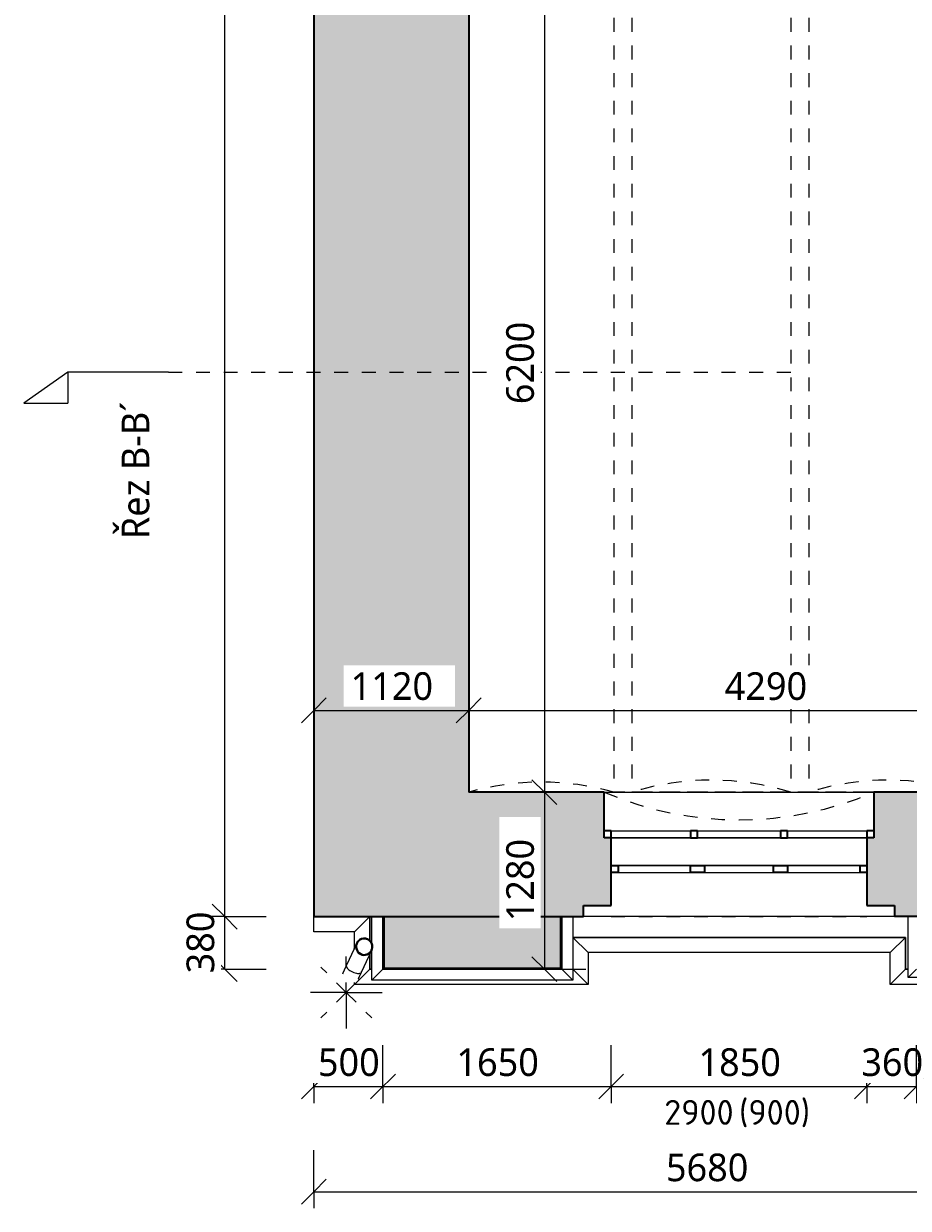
# Model space of a CAD drawing. Header units: metres. Extents: x -2.5 to 41.7, y -3 to 31.6.
# Tile 1 of 23: x -2.3 to 4.1, y -1.7 to 6.9. Entities that reach past the tile are written whole.
import ezdxf

# ---------------------------------------------------------------- set-up
doc = ezdxf.new("R2010")
doc.units = ezdxf.units.M
for name, pattern in [('AV - Cerch_ 1 tecka 10mm', [0.018, 0.01, -0.004, 0, -0.004]), ('AV - Cerch_ 1 tecka 2mm', [0.004, 0.002, -0.001, 0, -0.001]), ('AV - Tecka 1mm', [0.001, 0, -0.001])]:
    doc.linetypes.add(name, pattern=pattern)
doc.layers.add('AV-KOTY', color=5, linetype='Continuous', lineweight=13, true_color=0x0000ff)
for name, color, linetype, lineweight in [('AV-KOTY-100', 7, 'Continuous', 5), ('AV-SRAFY', 7, 'Continuous', 35), ('AV-STAVBA', 7, 'Continuous', 18)]:
    doc.layers.add(name, color=color, linetype=linetype, lineweight=lineweight)
doc.styles.add('ISOCPEUR', font='isocpeur.ttf', dxfattribs={"height": 0.18})
doc.styles.add('Trebuchet MS', font='trebuc.ttf', dxfattribs={"height": 0.2})
doc.dimstyles.new('2_mm_-_O_-_Blue_-_mm', dxfattribs={"dimscale": 0.3048, "dimtxt": 0.20619, "dimasz": 0.590551, "dimexe": 0.393701, "dimexo": 0.0625, "dimgap": 0.065617, "dimtad": 1, "dimdec": 0, "dimlfac": 1000, "dimzin": 0, "dimdsep": 46, "dimtxsty": 'Trebuchet MS', "dimblk1": 'OBLIQUE', "dimblk2": 'OBLIQUE', "dimsah": 1, "dimcen": 0.09, "dimazin": 0, "dimtfac": 1, "dimtdec": 4, "dimtix": 1, "dimtmove": 0, "dimatfit": 3, "dimfxl": 0.984252, "dimfxlon": 1, "dimtvp": 1, "dimtfill": 1, "dimtolj": 1, "dimtzin": 0, "dimarcsym": 2})
doc.dimstyles.new('2_mm_-_O_-_Blue_-_mm_-_zaokrouhlena', dxfattribs={"dimscale": 0.3048, "dimtxt": 0.20619, "dimasz": 0.590551, "dimexe": 0.393701, "dimexo": 0.0625, "dimgap": 0.065617, "dimtad": 1, "dimdec": 0, "dimlfac": 1000, "dimrnd": 10, "dimzin": 0, "dimdsep": 46, "dimtxsty": 'Trebuchet MS', "dimblk1": 'OBLIQUE', "dimblk2": 'OBLIQUE', "dimsah": 1, "dimcen": 0.09, "dimazin": 0, "dimtfac": 1, "dimtdec": 4, "dimtix": 1, "dimtmove": 0, "dimatfit": 3, "dimfxl": 0.984252, "dimfxlon": 1, "dimtvp": 1, "dimtfill": 1, "dimtolj": 1, "dimtzin": 0, "dimarcsym": 2})

# ---------------------------------------------------------------- blocks, each defined once
blk = doc.blocks.new('WI_3-3_dvojité_vnější půlkruhové nadpraží - 1850x2900-1560097-1NP')
at = {"layer": 'AV-STAVBA', "linetype": 'AV - Cerch_ 1 tecka 2mm', "lineweight": 13}
for p, q in [((0.975, 0.45), (-0.975, 0.45)), ((-0.975, 0.45), (0.975, 0.45)), ((0.925, 0.45), (-0.925, 0.45)), ((0.975, -0.45), (-0.975, -0.45)), ((0.925, -0.45), (-0.925, -0.45)), ((-0.925, -0.45), (0.925, -0.45))]:
    blk.add_line(p, q, dxfattribs=at)
at = {"layer": 'AV-STAVBA', "lineweight": 35}
for p, q in [((-0.925, 0.17), (-0.975, 0.17)), ((-0.925, 0.12), (-0.925, 0.17)), ((-0.3, 0.17), (-0.35, 0.17)), ((-0.35, 0.17), (-0.35, 0.12)), ((-0.35, 0.12), (-0.3, 0.12)), ((-0.3, 0.12), (-0.3, 0.17)), ((0.35, 0.17), (0.3, 0.17)), ((0.3, 0.17), (0.3, 0.12)), ((0.3, 0.12), (0.35, 0.12)), ((0.35, 0.12), (0.35, 0.17)), ((0.975, 0.17), (0.925, 0.17)), ((0.925, 0.17), (0.925, 0.12)), ((-0.925, -0.08), (-0.875, -0.08)), ((-0.875, -0.08), (-0.875, -0.13)), ((-0.35, -0.13), (-0.35, -0.08)), ((-0.35, -0.08), (-0.25, -0.08)), ((-0.25, -0.08), (-0.25, -0.13)), ((0.25, -0.13), (0.25, -0.08)), ((0.25, -0.08), (0.35, -0.08)), ((0.35, -0.08), (0.35, -0.13)), ((0.875, -0.13), (0.875, -0.08)), ((0.875, -0.08), (0.925, -0.08)), ((-0.875, -0.13), (-0.925, -0.13)), ((-0.25, -0.13), (-0.35, -0.13)), ((0.35, -0.13), (0.25, -0.13)), ((0.925, -0.13), (0.875, -0.13))]:
    blk.add_line(p, q, dxfattribs=at)
at = {"layer": 'AV-STAVBA'}
for p, q in [((-0.975, 0.12), (-0.975, 0.17)), ((-0.975, 0.17), (0.975, 0.17)), ((-0.975, 0.12), (0.975, 0.12)), ((-0.925, 0.17), (-0.35, 0.17)), ((-0.925, 0.12), (-0.925, 0.17)), ((-0.35, 0.12), (-0.925, 0.12)), ((-0.3, 0.17), (0.3, 0.17)), ((0.3, 0.12), (-0.3, 0.12)), ((0.35, 0.17), (0.925, 0.17)), ((0.925, 0.12), (0.35, 0.12)), ((0.925, 0.12), (0.925, 0.17)), ((0.975, 0.12), (0.975, 0.17)), ((-0.925, -0.08), (-0.925, -0.13)), ((-0.925, -0.08), (0.925, -0.08)), ((-0.35, -0.08), (-0.875, -0.08)), ((-0.875, -0.08), (-0.875, -0.13)), ((0.25, -0.08), (-0.25, -0.08)), ((0.875, -0.08), (0.35, -0.08)), ((0.875, -0.08), (0.875, -0.13)), ((0.925, -0.08), (0.925, -0.13)), ((-0.925, -0.13), (0.925, -0.13)), ((-0.875, -0.13), (-0.35, -0.13)), ((-0.25, -0.13), (0.25, -0.13)), ((0.35, -0.13), (0.875, -0.13))]:
    blk.add_line(p, q, dxfattribs=at)
blk = doc.blocks.new('GM_Nika s klenutým nadpražím - 1950x2970-1315500-1NP')
at = {"layer": 'AV-STAVBA', "linetype": 'AV - Cerch_ 1 tecka 2mm', "lineweight": 13}
for p, q in [((0.975, 0.45), (-0.975, 0.45)), ((0.975, -0.45), (-0.975, -0.45))]:
    blk.add_line(p, q, dxfattribs=at)
blk.add_arc((0, 2.7266), 2.4766, 246.81565, 293.18435, dxfattribs=at)
blk = doc.blocks.new('GM_Void_valená klenba - GM_Void_valená klenba-1557070-1NP')
at = {"layer": 'AV-STAVBA', "linetype": 'AV - Cerch_ 1 tecka 2mm', "lineweight": 13}
for p, q in [((-0.525, 3.1), (-0.525, -3.1)), ((-0.525, 3.1), (0.525, 3.1)), ((0.525, 3.1), (0.525, -3.1)), ((-0.525, -3.1), (0.525, -3.1))]:
    blk.add_line(p, q, dxfattribs=at)
for centre, start, end in [((0, 4.9572), 254.21545, 285.78455), ((0, -4.9572), 74.21545, 105.78455)]:
    blk.add_arc(centre, 1.93, start, end, dxfattribs=at)
blk = doc.blocks.new('GM_Void_valená klenba - GM_Void_valená klenba-1557069-1NP')
at = {"layer": 'AV-STAVBA', "linetype": 'AV - Cerch_ 1 tecka 2mm', "lineweight": 13}
for p, q in [((-0.575, 3.1), (-0.575, -3.1)), ((-0.575, 3.1), (0.575, 3.1)), ((0.575, 3.1), (0.575, -3.1)), ((-0.575, -3.1), (0.575, -3.1))]:
    blk.add_line(p, q, dxfattribs=at)
for centre, start, end in [((0, 4.9424), 252.66684, 287.33316), ((0, -4.9424), 72.66684, 107.33316)]:
    blk.add_arc(centre, 1.93, start, end, dxfattribs=at)
blk = doc.blocks.new('GM_Detový svod_1 - GM_Detový svod_04-1520184-1NP')
at = {"layer": 'AV-STAVBA'}
for p, q in [((0.0561, 0.2153), (0.0011, 0.0974)), ((0.1098, 0.0467), (0.1648, 0.1646))]:
    blk.add_line(p, q, dxfattribs=at)
at = {"layer": 'AV-STAVBA', "flags": 128}
for points in [[(0.0751, 0.2561), (0.0762, 0.2583), (0.0773, 0.2604), (0.0785, 0.2624), (0.0798, 0.2645), (0.0812, 0.2664), (0.0827, 0.2683), (0.0842, 0.2702), (0.0858, 0.2719), (0.0875, 0.2737), (0.0893, 0.2753), (0.0911, 0.2769), (0.093, 0.2784), (0.0949, 0.2798), (0.0969, 0.2811), (0.0989, 0.2824), (0.101, 0.2836), (0.1031, 0.2847), (0.1053, 0.2857), (0.1075, 0.2866), (0.1098, 0.2874), (0.1121, 0.2882), (0.1144, 0.2888), (0.1167, 0.2894), (0.1191, 0.2899), (0.1214, 0.2902), (0.1238, 0.2905), (0.1262, 0.2907), (0.1286, 0.2908), (0.131, 0.2907), (0.1334, 0.2906), (0.1358, 0.2904), (0.1382, 0.2901), (0.1406, 0.2897), (0.1429, 0.2892), (0.1452, 0.2887), (0.1475, 0.288), (0.1498, 0.2872), (0.152, 0.2864), (0.1543, 0.2854), (0.1548, 0.2851)], [(0.1548, 0.2851), (0.157, 0.2841), (0.1591, 0.2829), (0.1612, 0.2817), (0.1632, 0.2804), (0.1651, 0.279), (0.167, 0.2776), (0.1689, 0.276), (0.1707, 0.2744), (0.1724, 0.2727), (0.174, 0.271), (0.1756, 0.2692), (0.1771, 0.2673), (0.1785, 0.2654), (0.1799, 0.2634), (0.1811, 0.2613), (0.1823, 0.2592), (0.1834, 0.2571), (0.1844, 0.2549), (0.1853, 0.2527), (0.1862, 0.2505), (0.1869, 0.2482), (0.1876, 0.2459), (0.1881, 0.2435), (0.1886, 0.2412), (0.1889, 0.2388), (0.1892, 0.2364), (0.1894, 0.234), (0.1895, 0.2316), (0.1895, 0.2292), (0.1894, 0.2268), (0.1892, 0.2244), (0.1889, 0.2221), (0.1885, 0.2197), (0.188, 0.2173), (0.1874, 0.215), (0.1867, 0.2127), (0.1859, 0.2104), (0.1851, 0.2082), (0.1841, 0.206), (0.1839, 0.2054)], [(0.0561, 0.2153), (0.0574, 0.2181), (0.0587, 0.2209), (0.0599, 0.2235), (0.0611, 0.2261), (0.0623, 0.2286), (0.0634, 0.231), (0.0645, 0.2333), (0.0655, 0.2355), (0.0665, 0.2376), (0.0674, 0.2396), (0.0683, 0.2415), (0.0692, 0.2433), (0.0699, 0.245), (0.0707, 0.2466), (0.0714, 0.2481), (0.072, 0.2495), (0.0726, 0.2507), (0.0731, 0.2518), (0.0735, 0.2528), (0.074, 0.2536), (0.0743, 0.2544), (0.0746, 0.255), (0.0748, 0.2555), (0.075, 0.2558), (0.0751, 0.256), (0.0751, 0.2561), (0.0751, 0.2561)], [(0.1839, 0.2054), (0.1838, 0.2053), (0.1837, 0.2051), (0.1836, 0.2048), (0.1834, 0.2044), (0.1831, 0.2038), (0.1828, 0.2031), (0.1824, 0.2022), (0.1819, 0.2013), (0.1814, 0.2002), (0.1809, 0.199), (0.1802, 0.1976), (0.1796, 0.1962), (0.1788, 0.1946), (0.1781, 0.1929), (0.1772, 0.1912), (0.1763, 0.1893), (0.1754, 0.1873), (0.1744, 0.1852), (0.1734, 0.183), (0.1723, 0.1807), (0.1712, 0.1783), (0.1701, 0.1758), (0.1689, 0.1733), (0.1676, 0.1706), (0.1664, 0.1679), (0.1651, 0.1651), (0.1648, 0.1646)], [(0.0011, 0.0974), (-0.0003, 0.0945), (-0.0016, 0.0917), (-0.0029, 0.0889), (-0.0041, 0.0862), (-0.0054, 0.0835), (-0.0066, 0.0809), (-0.0078, 0.0784), (-0.0089, 0.076), (-0.01, 0.0736), (-0.0111, 0.0713), (-0.0121, 0.0691), (-0.0131, 0.0669), (-0.0141, 0.0649), (-0.015, 0.063), (-0.0158, 0.0611), (-0.0166, 0.0594), (-0.0174, 0.0577), (-0.0181, 0.0562), (-0.0188, 0.0548), (-0.0194, 0.0534), (-0.02, 0.0522), (-0.0205, 0.0512), (-0.0209, 0.0502), (-0.0213, 0.0493), (-0.0217, 0.0486), (-0.022, 0.048), (-0.0222, 0.0475), (-0.0224, 0.0471), (-0.0225, 0.0468), (-0.0225, 0.0467), (-0.0225, 0.0467)], [(0.0862, -0.004), (0.0862, -0.004), (0.0863, -0.0038), (0.0865, -0.0035), (0.0867, -0.003), (0.0869, -0.0025), (0.0872, -0.0018), (0.0876, -0.001), (0.088, -0.0001), (0.0885, 0.0009), (0.089, 0.0021), (0.0896, 0.0033), (0.0903, 0.0047), (0.091, 0.0062), (0.0917, 0.0078), (0.0925, 0.0094), (0.0933, 0.0112), (0.0942, 0.0131), (0.0951, 0.0151), (0.0961, 0.0172), (0.0971, 0.0193), (0.0982, 0.0216), (0.0992, 0.0239), (0.1004, 0.0264), (0.1015, 0.0288), (0.1027, 0.0314), (0.1039, 0.034), (0.1052, 0.0367), (0.1065, 0.0395), (0.1078, 0.0423), (0.1091, 0.0451), (0.1098, 0.0467)]]:
    blk.add_lwpolyline(points, dxfattribs=at)
at = {"layer": 'AV-STAVBA', "lineweight": 35}
for radius, start, end in [(0.06, 65, 245), (0.058, 65, 245), (0.06, 245, 65), (0.058, 245, 65)]:
    blk.add_arc((0.1295, 0.2308), radius, start, end, dxfattribs=at)
at = {"layer": 'AV-STAVBA'}
blk.add_arc((0.0318, 0.0213), 0.06, 155, 170, dxfattribs=at)
for points, knots in [([(0.0035, 0.1007), (0.0013, 0.0986), (-0.001, 0.0933), (0.0018, 0.0826), (0.0112, 0.0703), (0.0259, 0.0583), (0.0381, 0.0514), (0.0445, 0.0484)], [0.4499189, 0.4499189, 0.4499189, 0.4499189, 0.5555556, 0.6666667, 0.7777778, 0.8888889, 1, 1, 1, 1]), ([(0.0445, 0.0484), (0.0508, 0.0455), (0.0639, 0.0405), (0.0826, 0.037), (0.0981, 0.0377), (0.1081, 0.0424), (0.1106, 0.0477), (0.1109, 0.0506)], [0, 0, 0, 0, 0.1111111, 0.2222222, 0.3333333, 0.4444444, 0.5497638, 0.5497638, 0.5497638, 0.5497638])]:
    blk.add_open_spline(points, degree=3, knots=knots, dxfattribs=at)
blk = doc.blocks.new('Zdobná fasáda 1NP - Zdobná fasáda 1NP-1554848-1NP')
at = {"layer": 'AV-STAVBA'}
for p, q in [((-0.2352, 0.3382), (-0.2352, 0.4482)), ((0.0598, 0.3382), (0.1698, 0.4482)), ((0.1698, 0.4482), (0.1698, 0.2735)), ((0.1848, 0.2509), (0.1848, 0.4482)), ((0.2648, 0.4482), (0.2648, 0.0682)), ((1.5586, 0.0682), (1.5586, 0.4482)), ((1.6386, 0.4482), (1.6386, -0.0118)), ((4.0636, 0.0082), (4.0636, 0.4482)), ((0.0598, 0.3382), (-0.2352, 0.3382)), ((0.0598, 0.2232), (0.0598, 0.3382)), ((1.6386, 0.2982), (4.0436, 0.2982)), ((1.7486, 0.1882), (1.6386, 0.2982)), ((3.9336, 0.1882), (4.0436, 0.2982)), ((4.0436, 0.2982), (4.0436, 0.0682)), ((0.1698, 0.1755), (0.1698, 0.0682)), ((0.1848, 0.2156), (0.1848, 0.2465)), ((0.1848, -0.0118), (0.1848, 0.211)), ((1.7486, 0.1882), (1.7486, -0.0418)), ((3.9336, 0.1882), (1.7486, 0.1882)), ((3.9336, -0.0418), (3.9336, 0.1882)), ((0.0598, -0.0418), (0.1698, 0.0682)), ((0.1698, 0.0682), (0.1848, 0.0682)), ((0.1848, -0.0118), (0.2648, 0.0682)), ((0.2648, 0.0682), (1.5586, 0.0682)), ((1.6386, -0.0118), (1.5586, 0.0682)), ((1.7486, -0.0418), (1.6386, 0.0682)), ((3.9336, -0.0418), (4.0436, 0.0682)), ((4.0436, 0.0682), (4.0636, 0.0682)), ((4.0636, 0.0082), (4.1236, 0.0682)), ((5.4998, 0.0082), (4.0636, 0.0082)), ((0.0598, -0.0418), (0.0598, -0.027)), ((1.7486, -0.0418), (0.0598, -0.0418)), ((1.6386, -0.0118), (0.1848, -0.0118)), ((5.6298, -0.0418), (3.9336, -0.0418))]:
    blk.add_line(p, q, dxfattribs=at)
blk = doc.blocks.new('S_Point - S_Point-1652364-1NP')
at = {"layer": 'AV-STAVBA'}
for p, q in [((0, 0.1935), (0, 0.26)), ((0, 0), (0, 0.0709)), ((0, 0), (0, -0.26)), ((0, 0), (-0.26, 0)), ((0, 0), (0.26, 0))]:
    blk.add_line(p, q, dxfattribs=at)
at = {"layer": 'AV-STAVBA', "linetype": 'AV - Tecka 1mm', "lineweight": 13}
for q in [(-0.1838, 0.1838), (-0.1838, -0.1838), (0.0598, 0.0598), (0.1838, -0.1838)]:
    blk.add_line((0, 0), q, dxfattribs=at)
blk = doc.blocks.new('Section - Vertikální P-46265-1NP')
at = {"layer": 'AV-KOTY', "lineweight": 5}
for p, q in [((-0.00728, 0), (-0.01046, -0.002226)), ((-0.00728, 0), (-0.00728, -0.002226)), ((0, 0), (-0.00728, 0)), ((-0.01046, -0.002226), (-0.00728, -0.002226))]:
    blk.add_line(p, q, dxfattribs=at)
blk = doc.blocks.new('DIMBLOCK1-1NP')
at = {"layer": 'AV-KOTY-100', "color": 5, "true_color": 0x0000ff}
for p, q in [((-0.2352, 1.9398), (-0.2352, 2.2398)), ((0.8848, 1.9398), (0.8848, 2.2398)), ((-0.2352, 1.9398), (-0.1452, 2.0298)), ((0.8848, 1.9398), (0.9748, 2.0298)), ((-0.2352, 1.9398), (-0.3252, 1.8498)), ((-0.2352, 1.9398), (0.8848, 1.9398)), ((-0.2352, 1.9398), (-0.2352, 1.8198)), ((0.8848, 1.9398), (0.7948, 1.8498)), ((0.8848, 1.9398), (0.8848, 1.8198))]:
    blk.add_line(p, q, dxfattribs=at)
at = {"layer": 'AV-KOTY-100', "color": 0, "insert": (0.0313, 2.2157), "char_height": 0.2, "width": 0.704541, "attachment_point": 1, "line_spacing_factor": 1.048425, "style": 'Trebuchet MS', "bg_fill": 3, "box_fill_scale": 1.25, "bg_fill_color": 256, "bg_fill_true_color": 13158600, "bg_fill_transparency": 0}
blk.add_mtext('1120', dxfattribs=at)
blk = doc.blocks.new('_Oblique')
at = {"color": 0, "linetype": 'ByBlock', "lineweight": -2}
blk.add_line((-0.5, -0.5), (0.5, 0.5), dxfattribs=at)
blk = doc.blocks.new('DIMBLOCK2-1NP')
at = {"layer": 'AV-KOTY-100', "color": 5, "true_color": 0x0000ff}
for p, q in [((0.8848, 1.9398), (0.8848, 2.2398)), ((5.1748, 1.9398), (5.1748, 2.2398)), ((0.8848, 1.9398), (0.9748, 2.0298)), ((5.1748, 1.9398), (5.2648, 2.0298)), ((0.8848, 1.9398), (0.7948, 1.8498)), ((0.8848, 1.9398), (5.1748, 1.9398)), ((0.8848, 1.9398), (0.8848, 1.8198)), ((5.1748, 1.9398), (5.0848, 1.8498)), ((5.1748, 1.9398), (5.1748, 1.8198))]:
    blk.add_line(p, q, dxfattribs=at)
at = {"layer": 'AV-KOTY-100', "color": 0, "insert": (2.7363, 2.2157), "char_height": 0.2, "width": 0.704541, "attachment_point": 1, "line_spacing_factor": 1.048425, "style": 'Trebuchet MS', "bg_fill": 3, "box_fill_scale": 1.25, "bg_fill_color": 256, "bg_fill_true_color": 13158600, "bg_fill_transparency": 0}
blk.add_mtext('4290', dxfattribs=at)
blk = doc.blocks.new('DIMBLOCK48-1NP')
at = {"layer": 'AV-KOTY-100', "color": 5, "true_color": 0x0000ff}
for p, q in [((1.4321, 7.5482), (1.3421, 7.6382)), ((1.4321, 7.5482), (1.3121, 7.5482)), ((1.4321, 7.5482), (1.4321, 1.3482)), ((1.4321, 7.5482), (1.5221, 7.4582)), ((1.4321, 7.5482), (1.7321, 7.5482)), ((1.4321, 1.3482), (1.3421, 1.4382)), ((1.4321, 1.3482), (1.3121, 1.3482)), ((1.4321, 1.3482), (1.5221, 1.2582)), ((1.4321, 1.3482), (1.7321, 1.3482))]:
    blk.add_line(p, q, dxfattribs=at)
at = {"layer": 'AV-KOTY-100', "color": 0, "insert": (1.1562, 4.1546), "char_height": 0.2, "width": 0.704541, "attachment_point": 1, "rotation": 90, "line_spacing_factor": 1.048425, "style": 'Trebuchet MS', "bg_fill": 3, "box_fill_scale": 1.25, "bg_fill_color": 256, "bg_fill_true_color": 13158600, "bg_fill_transparency": 0}
blk.add_mtext('6200', dxfattribs=at)
blk = doc.blocks.new('DIMBLOCK49-1NP')
at = {"layer": 'AV-KOTY-100', "color": 5, "true_color": 0x0000ff}
for p, q in [((1.4321, 1.3482), (1.3421, 1.4382)), ((1.4321, 1.3482), (1.3121, 1.3482)), ((1.4321, 1.3482), (1.4321, 0.0682)), ((1.4321, 1.3482), (1.5221, 1.2582)), ((1.4321, 1.3482), (1.7321, 1.3482)), ((1.4321, 0.0682), (1.3421, 0.1582)), ((1.4321, 0.0682), (1.3121, 0.0682)), ((1.4321, 0.0682), (1.5221, -0.0218)), ((1.4321, 0.0682), (1.7321, 0.0682))]:
    blk.add_line(p, q, dxfattribs=at)
at = {"layer": 'AV-KOTY-100', "color": 0, "insert": (1.1562, 0.4146), "char_height": 0.2, "width": 0.704541, "attachment_point": 1, "rotation": 90, "line_spacing_factor": 1.048425, "style": 'Trebuchet MS', "bg_fill": 3, "box_fill_scale": 1.25, "bg_fill_color": 256, "bg_fill_true_color": 13158600, "bg_fill_transparency": 0}
blk.add_mtext('1280', dxfattribs=at)
blk = doc.blocks.new('DIMBLOCK50-1NP')
at = {"layer": 'AV-KOTY-100', "color": 5, "true_color": 0x0000ff}
for p, q in [((-0.2352, -0.78), (-0.2352, -0.48)), ((0.2648, -0.78), (0.2648, -0.48)), ((-0.2352, -0.78), (-0.1452, -0.69)), ((0.2648, -0.78), (0.3548, -0.69)), ((-0.2352, -0.78), (-0.3252, -0.87)), ((-0.2352, -0.78), (0.2648, -0.78)), ((-0.2352, -0.78), (-0.2352, -0.9)), ((0.2648, -0.78), (0.1748, -0.87)), ((0.2648, -0.78), (0.2648, -0.9))]:
    blk.add_line(p, q, dxfattribs=at)
at = {"layer": 'AV-KOTY-100', "color": 0, "insert": (-0.2054, -0.504), "char_height": 0.2, "width": 0.528406, "attachment_point": 1, "line_spacing_factor": 1.048425, "style": 'Trebuchet MS', "bg_fill": 3, "box_fill_scale": 1.25, "bg_fill_color": 256, "bg_fill_true_color": 13158600, "bg_fill_transparency": 0}
blk.add_mtext('500', dxfattribs=at)
blk = doc.blocks.new('DIMBLOCK51-1NP')
at = {"layer": 'AV-KOTY-100', "color": 5, "true_color": 0x0000ff}
for p, q in [((0.2648, -0.78), (0.2648, -0.48)), ((1.9148, -0.78), (1.9148, -0.48)), ((0.2648, -0.78), (0.3548, -0.69)), ((1.9148, -0.78), (2.0048, -0.69)), ((0.2648, -0.78), (0.1748, -0.87)), ((0.2648, -0.78), (1.9148, -0.78)), ((0.2648, -0.78), (0.2648, -0.9)), ((1.9148, -0.78), (1.8248, -0.87)), ((1.9148, -0.78), (1.9148, -0.9))]:
    blk.add_line(p, q, dxfattribs=at)
at = {"layer": 'AV-KOTY-100', "color": 0, "insert": (0.7963, -0.504), "char_height": 0.2, "width": 0.704541, "attachment_point": 1, "line_spacing_factor": 1.048425, "style": 'Trebuchet MS', "bg_fill": 3, "box_fill_scale": 1.25, "bg_fill_color": 256, "bg_fill_true_color": 13158600, "bg_fill_transparency": 0}
blk.add_mtext('1650', dxfattribs=at)
blk = doc.blocks.new('DIMBLOCK52-1NP')
at = {"layer": 'AV-KOTY-100', "color": 5, "true_color": 0x0000ff}
for p, q in [((1.9148, -0.78), (1.9148, -0.48)), ((3.7648, -0.78), (3.7648, -0.48)), ((1.9148, -0.78), (2.0048, -0.69)), ((3.7648, -0.78), (3.8548, -0.69)), ((1.9148, -0.78), (1.8248, -0.87)), ((1.9148, -0.78), (3.7648, -0.78)), ((1.9148, -0.78), (1.9148, -0.9)), ((3.7648, -0.78), (3.6748, -0.87)), ((3.7648, -0.78), (3.7648, -0.9))]:
    blk.add_line(p, q, dxfattribs=at)
at = {"layer": 'AV-KOTY-100', "color": 0, "insert": (2.5463, -0.504), "char_height": 0.2, "width": 0.704541, "attachment_point": 1, "line_spacing_factor": 1.048425, "style": 'Trebuchet MS', "bg_fill": 3, "box_fill_scale": 1.25, "bg_fill_color": 256, "bg_fill_true_color": 13158600, "bg_fill_transparency": 0}
blk.add_mtext('1850', dxfattribs=at)
blk = doc.blocks.new('DIMBLOCK53-1NP')
at = {"layer": 'AV-KOTY-100', "color": 5, "true_color": 0x0000ff}
for p, q in [((3.7648, -0.78), (3.7648, -0.48)), ((4.1236, -0.78), (4.1236, -0.48)), ((3.7648, -0.78), (3.8548, -0.69)), ((4.1236, -0.78), (4.2136, -0.69)), ((3.7648, -0.78), (3.6748, -0.87)), ((3.7648, -0.78), (4.1236, -0.78)), ((3.7648, -0.78), (3.7648, -0.9)), ((4.1236, -0.78), (4.0336, -0.87)), ((4.1236, -0.78), (4.1236, -0.9))]:
    blk.add_line(p, q, dxfattribs=at)
at = {"layer": 'AV-KOTY-100', "color": 0, "insert": (3.724, -0.504), "char_height": 0.2, "width": 0.528406, "attachment_point": 1, "line_spacing_factor": 1.048425, "style": 'Trebuchet MS', "bg_fill": 3, "box_fill_scale": 1.25, "bg_fill_color": 256, "bg_fill_true_color": 13158600, "bg_fill_transparency": 0}
blk.add_mtext('360', dxfattribs=at)
blk = doc.blocks.new('DIMBLOCK54-1NP')
at = {"layer": 'AV-KOTY-100', "color": 5, "true_color": 0x0000ff}
for p, q in [((4.1236, -0.78), (4.1236, -0.48)), ((5.4448, -0.78), (5.4448, -0.48)), ((4.1236, -0.78), (4.2136, -0.69)), ((5.4448, -0.78), (5.5348, -0.69)), ((4.1236, -0.78), (4.0336, -0.87)), ((4.1236, -0.78), (5.4448, -0.78)), ((4.1236, -0.78), (4.1236, -0.9)), ((5.4448, -0.78), (5.3548, -0.87)), ((5.4448, -0.78), (5.4448, -0.9))]:
    blk.add_line(p, q, dxfattribs=at)
at = {"layer": 'AV-KOTY-100', "color": 0, "insert": (4.4906, -0.504), "char_height": 0.2, "width": 0.704541, "attachment_point": 1, "line_spacing_factor": 1.048425, "style": 'Trebuchet MS', "bg_fill": 3, "box_fill_scale": 1.25, "bg_fill_color": 256, "bg_fill_true_color": 13158600, "bg_fill_transparency": 0}
blk.add_mtext('1320', dxfattribs=at)
blk = doc.blocks.new('DIMBLOCK77-1NP')
at = {"layer": 'AV-KOTY-100', "color": 5, "true_color": 0x0000ff}
for p, q in [((-0.2352, -1.541), (-0.2352, -1.241)), ((5.4448, -1.541), (5.4448, -1.241)), ((-0.2352, -1.541), (-0.1452, -1.451)), ((5.4448, -1.541), (5.5348, -1.451)), ((-0.2352, -1.541), (-0.3252, -1.631)), ((-0.2352, -1.541), (5.4448, -1.541)), ((-0.2352, -1.541), (-0.2352, -1.661)), ((5.4448, -1.541), (5.3548, -1.631)), ((5.4448, -1.541), (5.4448, -1.661))]:
    blk.add_line(p, q, dxfattribs=at)
at = {"layer": 'AV-KOTY-100', "color": 0, "insert": (2.3112, -1.265), "char_height": 0.2, "width": 0.704541, "attachment_point": 1, "line_spacing_factor": 1.048425, "style": 'Trebuchet MS', "bg_fill": 3, "box_fill_scale": 1.25, "bg_fill_color": 256, "bg_fill_true_color": 13158600, "bg_fill_transparency": 0}
blk.add_mtext('5680', dxfattribs=at)
blk = doc.blocks.new('DIMBLOCK82-1NP')
at = {"layer": 'AV-KOTY-100', "color": 5, "true_color": 0x0000ff}
for p, q in [((-0.8796, 0.4482), (-0.9696, 0.5382)), ((-0.8796, 0.4482), (-0.9996, 0.4482)), ((-0.8796, 0.0682), (-0.8796, 0.4482)), ((-0.8796, 0.4482), (-0.7896, 0.3582)), ((-0.8796, 0.4482), (-0.5796, 0.4482)), ((-0.8796, 0.0682), (-0.9696, 0.1582)), ((-0.8796, 0.0682), (-0.9996, 0.0682)), ((-0.8796, 0.0682), (-0.7896, -0.0218)), ((-0.8796, 0.0682), (-0.5796, 0.0682))]:
    blk.add_line(p, q, dxfattribs=at)
at = {"layer": 'AV-KOTY-100', "color": 0, "insert": (-1.1555, 0.038), "char_height": 0.2, "width": 0.528406, "attachment_point": 1, "rotation": 90, "line_spacing_factor": 1.048425, "style": 'Trebuchet MS', "bg_fill": 3, "box_fill_scale": 1.25, "bg_fill_color": 256, "bg_fill_true_color": 13158600, "bg_fill_transparency": 0}
blk.add_mtext('380', dxfattribs=at)
blk = doc.blocks.new('DIMBLOCK83-1NP')
at = {"layer": 'AV-KOTY-100', "color": 5, "true_color": 0x0000ff}
for p, q in [((-0.8796, 27.8756), (-0.9696, 27.9656)), ((-0.8796, 27.8756), (-0.9996, 27.8756)), ((-0.8796, 0.4482), (-0.8796, 27.8756)), ((-0.8796, 27.8756), (-0.7896, 27.7856)), ((-0.8796, 27.8756), (-0.5796, 27.8756)), ((-0.8796, 0.4482), (-0.9696, 0.5382)), ((-0.8796, 0.4482), (-0.9996, 0.4482)), ((-0.8796, 0.4482), (-0.7896, 0.3582)), ((-0.8796, 0.4482), (-0.5796, 0.4482))]:
    blk.add_line(p, q, dxfattribs=at)
at = {"layer": 'AV-KOTY-100', "color": 0, "insert": (-1.1555, 13.795), "char_height": 0.2, "width": 0.880677, "attachment_point": 1, "rotation": 90, "line_spacing_factor": 1.048425, "style": 'Trebuchet MS', "bg_fill": 3, "box_fill_scale": 1.25, "bg_fill_color": 256, "bg_fill_true_color": 13158600, "bg_fill_transparency": 0}
blk.add_mtext('27430', dxfattribs=at)

msp = doc.modelspace()

# ---------------------------------------------------------------- hatches: boundary and pattern name
at = {"layer": 'AV-SRAFY', "lineweight": 18}
msp.add_hatch(color=256, dxfattribs=at).paths.add_polyline_path([(0.3407, 1.3482), (0.8848, 1.3482), (0.8848, 8.0482), (-0.2352, 8.0482), (-0.2352, 1.3482)])
h = msp.add_hatch(color=256, dxfattribs=at)
h.paths.add_polyline_path([(-0.2352, 0.4482), (1.7148, 0.4482), (1.7148, 0.5282), (1.9148, 0.5282), (1.9148, 1.0182), (1.8648, 1.0182), (1.8648, 1.3482), (-0.2352, 1.3482), (-0.2352, 0.9282)])
h.paths.add_polyline_path([(4.6396, 0.4482), (5.4398, 0.4482), (5.4398, 1.3482), (3.8148, 1.3482), (3.8148, 1.0182), (3.7648, 1.0182), (3.7648, 0.5282), (3.9648, 0.5282), (3.9648, 0.4482)])
h = msp.add_hatch(color=256, dxfattribs=at)
h.paths.add_polyline_path([(4.1301, 0.0747), (5.4383, 0.0747), (5.4383, 0.3547), (5.4448, 0.3547), (5.4448, 0.4482), (4.1301, 0.4482)])
h.paths.add_polyline_path([(1.5521, 0.0747), (1.5521, 0.4482), (0.2713, 0.4482), (0.2713, 0.0747), (0.3407, 0.0747)])

# ---------------------------------------------------------------- linework, layer by layer
at = {"layer": 'AV-KOTY', "linetype": 'AV - Cerch_ 1 tecka 10mm', "lineweight": 5}
msp.add_line((-1.2868, 4.3854), (3.3022, 4.3854), dxfattribs=at)
at = {"layer": 'AV-STAVBA', "lineweight": 35}
for p, q in [((-0.2352, 8.0482), (-0.2352, 0.4482)), ((0.8848, 8.0482), (0.8848, 1.3482)), ((1.8648, 1.3482), (0.8848, 1.3482)), ((1.8648, 1.0182), (1.8648, 1.3482)), ((5.1748, 1.3482), (3.8148, 1.3482)), ((3.8148, 1.3482), (3.8148, 1.0182)), ((1.9148, 1.0182), (1.8648, 1.0182)), ((1.9148, 0.5282), (1.9148, 1.0182)), ((3.8148, 1.0182), (3.7648, 1.0182)), ((3.7648, 1.0182), (3.7648, 0.5282)), ((1.7148, 0.4482), (1.7148, 0.5282)), ((1.7148, 0.5282), (1.9148, 0.5282)), ((3.7648, 0.5282), (3.9648, 0.5282)), ((3.9648, 0.5282), (3.9648, 0.4482)), ((-0.2352, 0.4482), (1.7148, 0.4482)), ((0.2713, 0.4482), (0.2713, 0.0747)), ((1.5521, 0.0747), (1.5521, 0.4482)), ((5.4448, 0.4482), (3.9648, 0.4482)), ((0.2713, 0.0747), (1.5521, 0.0747))]:
    msp.add_line(p, q, dxfattribs=at)
at = {"layer": 'AV-STAVBA'}
for p, q in [((1.8648, 1.3482), (3.8148, 1.3482)), ((0.1698, 0.2735), (0.1698, 0.4482)), ((0.2648, 0.0682), (0.2648, 0.4482)), ((1.5586, 0.4482), (1.5586, 0.0682)), ((3.9648, 0.4482), (1.7148, 0.4482)), ((4.0436, 0.2982), (1.6386, 0.2982)), ((4.0436, 0.0682), (4.0436, 0.2982)), ((0.1698, 0.0682), (0.1698, 0.1755)), ((0.1848, 0.0682), (0.1698, 0.0682)), ((0.2648, 0.0682), (0.2713, 0.0747)), ((1.5586, 0.0682), (0.2648, 0.0682)), ((1.5586, 0.0682), (1.5521, 0.0747)), ((4.0636, 0.0682), (4.0436, 0.0682))]:
    msp.add_line(p, q, dxfattribs=at)

# ---------------------------------------------------------------- block references
at = {"layer": 'AV-KOTY', "lineweight": 5, "xscale": 99.99999999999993, "yscale": 99.99999999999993, "zscale": 99.99999999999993}
msp.add_blockref('Section - Vertikální P-46265-1NP', (-1.2868, 4.3854), dxfattribs=at)
at = {"layer": 'AV-STAVBA', "linetype": 'AV - Cerch_ 1 tecka 2mm', "lineweight": 13}
for name, p in [('GM_Void_valená klenba - GM_Void_valená klenba-1557070-1NP', (1.4098, 4.4482)), ('GM_Void_valená klenba - GM_Void_valená klenba-1557069-1NP', (2.6398, 4.4482)), ('GM_Void_valená klenba - GM_Void_valená klenba-1557069-1NP', (3.9198, 4.4482)), ('WI_3-3_dvojité_vnější půlkruhové nadpraží - 1850x2900-1560097-1NP', (2.8398, 0.8982)), ('GM_Nika s klenutým nadpražím - 1950x2970-1315500-1NP', (2.8398, 0.8982))]:
    msp.add_blockref(name, p, dxfattribs=at)
at = {"layer": 'AV-STAVBA'}
for name in ['Zdobná fasáda 1NP - Zdobná fasáda 1NP-1554848-1NP', 'GM_Detový svod_1 - GM_Detový svod_04-1520184-1NP']:
    msp.add_blockref(name, (0, 0), dxfattribs=at)
at = {"layer": 'AV-STAVBA', "linetype": 'AV - Tecka 1mm', "lineweight": 13}
msp.add_blockref('S_Point - S_Point-1652364-1NP', (0, -0.1), dxfattribs=at)

# ---------------------------------------------------------------- texts
at = {"layer": 'AV-KOTY', "lineweight": 5, "insert": (-1.6251, 3.1781), "char_height": 0.2, "width": 1.346835, "attachment_point": 1, "rotation": 90, "style": 'Trebuchet MS'}
msp.add_mtext('Řez B-B´', dxfattribs=at)

# ---------------------------------------------------------------- dimensions: what is measured, and where the dimension line sits
at = {"layer": 'AV-KOTY', "lineweight": 5}
dim = msp.add_linear_dim(base=(-0.8796, 0.4482), p1=(-0.5796, 0.0682), p2=(-0.5796, 0.4482), angle=90, dimstyle='2_mm_-_O_-_Blue_-_mm_-_zaokrouhlena', override={"dimpost": '<>', "dimfxl": 0.38}, dxfattribs=at)
dim.commit()
dim.dimension.update_dxf_attribs({"geometry": 'DIMBLOCK82-1NP', "text_midpoint": (-1.0013, 0.2582)})
for base, p1, p2, override, picture, middle in [((0.2648, -0.78), (-0.2352, -0.48), (0.2648, -0.48), {"dimpost": '<>', "dimfxl": 0.5}, 'DIMBLOCK50-1NP', (0.0148, -0.6582)), ((5.4448, -1.541), (-0.2352, -1.241), (5.4448, -1.241), {"dimpost": '<>', "dimfxl": 5.679957}, 'DIMBLOCK77-1NP', (2.6048, -1.4189))]:
    dim = msp.add_linear_dim(base=base, p1=p1, p2=p2, dimstyle='2_mm_-_O_-_Blue_-_mm_-_zaokrouhlena', override=override, dxfattribs=at)
    dim.commit()
    dim.dimension.update_dxf_attribs({"geometry": picture, "text_midpoint": middle})

# ---------------------------------------------------------------- next in the draw order: dimensions: what is measured, and where the dimension line sits
dim = msp.add_linear_dim(base=(-0.8796, 27.8756), p1=(-0.5796, 0.4482), p2=(-0.5796, 27.8756), angle=90, dimstyle='2_mm_-_O_-_Blue_-_mm_-_zaokrouhlena', override={"dimpost": '<>', "dimfxl": 27.427414}, dxfattribs=at)
dim.commit()
dim.dimension.update_dxf_attribs({"geometry": 'DIMBLOCK83-1NP', "text_midpoint": (-1.0013, 14.1619)})
for base, p1, p2, dimstyle, override, picture, middle in [((0.8848, 1.9398), (-0.2352, 2.2398), (0.8848, 2.2398), '2_mm_-_O_-_Blue_-_mm', {"dimpost": '<>', "dimfxl": 1.12}, 'DIMBLOCK1-1NP', (0.3248, 2.0616)), ((1.9148, -0.78), (0.2648, -0.48), (1.9148, -0.48), '2_mm_-_O_-_Blue_-_mm_-_zaokrouhlena', {"dimpost": '<>', "dimfxl": 1.65}, 'DIMBLOCK51-1NP', (1.0898, -0.6579))]:
    dim = msp.add_linear_dim(base=base, p1=p1, p2=p2, dimstyle=dimstyle, override=override, dxfattribs=at)
    dim.commit()
    dim.dimension.update_dxf_attribs({"geometry": picture, "text_midpoint": middle})

# ---------------------------------------------------------------- next in the draw order: dimensions: what is measured, and where the dimension line sits
for base, p1, p2, dimstyle, override, picture, middle in [((5.1748, 1.9398), (0.8848, 2.2398), (5.1748, 2.2398), '2_mm_-_O_-_Blue_-_mm', {"dimpost": '<>', "dimfxl": 4.29}, 'DIMBLOCK2-1NP', (3.0298, 2.0619)), ((3.7648, -0.78), (1.9148, -0.48), (3.7648, -0.48), '2_mm_-_O_-_Blue_-_mm_-_zaokrouhlena', {"dimpost": '<>', "dimfxl": 1.85}, 'DIMBLOCK52-1NP', (2.8398, -0.6582))]:
    dim = msp.add_linear_dim(base=base, p1=p1, p2=p2, dimstyle=dimstyle, override=override, dxfattribs=at)
    dim.commit()
    dim.dimension.update_dxf_attribs({"geometry": picture, "text_midpoint": middle})

# ---------------------------------------------------------------- next in the draw order: texts
at = {"layer": 'AV-KOTY', "lineweight": 5, "char_height": 0.18, "attachment_point": 1, "style": 'ISOCPEUR'}
for s, insert, width in [('(900)', (2.8396, -0.8771), 0.633333), ('2900', (2.2984, -0.8771), 0.609282)]:
    msp.add_mtext(s, dxfattribs=dict(at, insert=insert, width=width))

# ---------------------------------------------------------------- next in the draw order: dimensions: what is measured, and where the dimension line sits
at = {"layer": 'AV-KOTY', "lineweight": 5}
dim = msp.add_linear_dim(base=(1.4321, 1.3482), p1=(1.7321, 7.5482), p2=(1.7321, 1.3482), angle=90, dimstyle='2_mm_-_O_-_Blue_-_mm_-_zaokrouhlena', override={"dimpost": '<>', "dimfxl": 6.2}, dxfattribs=at)
dim.commit()
dim.dimension.update_dxf_attribs({"geometry": 'DIMBLOCK48-1NP', "text_midpoint": (1.3101, 4.4482)})
dim = msp.add_linear_dim(base=(4.1236, -0.78), p1=(3.7648, -0.48), p2=(4.1236, -0.48), dimstyle='2_mm_-_O_-_Blue_-_mm_-_zaokrouhlena', override={"dimpost": '<>', "dimfxl": 0.358783}, dxfattribs=at)
dim.commit()
dim.dimension.update_dxf_attribs({"geometry": 'DIMBLOCK53-1NP', "text_midpoint": (3.9442, -0.6579)})

# ---------------------------------------------------------------- next in the draw order: dimensions: what is measured, and where the dimension line sits
dim = msp.add_linear_dim(base=(1.4321, 0.0682), p1=(1.7321, 1.3482), p2=(1.7321, 0.0682), angle=90, dimstyle='2_mm_-_O_-_Blue_-_mm_-_zaokrouhlena', override={"dimpost": '<>', "dimfxl": 1.28}, dxfattribs=at)
dim.commit()
dim.dimension.update_dxf_attribs({"geometry": 'DIMBLOCK49-1NP', "text_midpoint": (1.3104, 0.7082)})
dim = msp.add_linear_dim(base=(5.4448, -0.78), p1=(4.1236, -0.48), p2=(5.4448, -0.48), dimstyle='2_mm_-_O_-_Blue_-_mm_-_zaokrouhlena', override={"dimpost": '<>', "dimfxl": 1.321174}, dxfattribs=at)
dim.commit()
dim.dimension.update_dxf_attribs({"geometry": 'DIMBLOCK54-1NP', "text_midpoint": (4.7842, -0.6582)})

doc.saveas('drawing.dxf')
